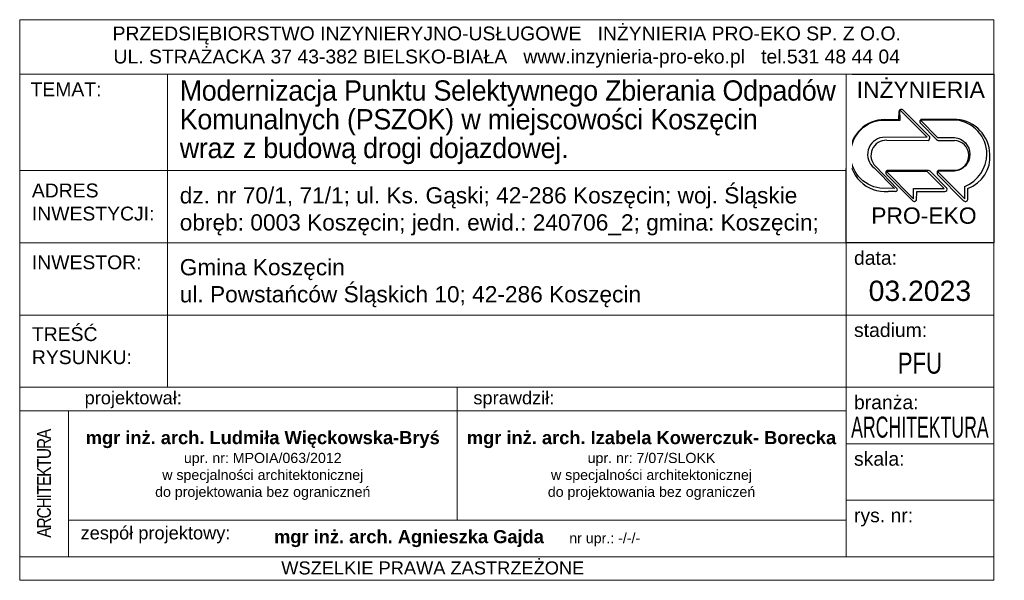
# Model space of a CAD drawing. Header units: millimetres. Extents: x -420 to 7389807, y 100 to 5530098.
# Tile 1 of 19: x -420 to -299, y 100 to 169. Entities that reach past the tile are written whole.
import ezdxf

# ---------------------------------------------------------------- set-up
doc = ezdxf.new("R2010")
doc.units = ezdxf.units.MM
doc.layers.add('_niewidoczna', color=121, linetype='Continuous', lineweight=30, plot=False)
for name, color, linetype, lineweight in [('_opisy', 7, 'Continuous', 0), ('_tabelki', 7, 'Continuous', 15), ('_wymiary', 7, 'Continuous', 9)]:
    doc.layers.add(name, color=color, linetype=linetype, lineweight=lineweight)
doc.styles.add('Arial', font='arial.ttf')
doc.styles.add('ARIAL_CE', font='arial.ttf')

# ---------------------------------------------------------------- blocks, each defined once
blk = doc.blocks.new('PRO EKO LOGO')
at = {"lineweight": 30}
blk.add_line((-8.76, 0), (0, 0), dxfattribs=at)
at = {"ltscale": 5}
for p, q in [((-11.12, -5.32), (-11.1, -4.39)), ((-10.66, -4.22), (-7.5, -7.39)), ((-12.79, -5.35), (-11.12, -5.32)), ((-4.31, -5.34), (-8.48, -5.34)), ((-8.56, -5.81), (-6.69, -7.71)), ((-12.54, -7.79), (-7.69, -7.8)), ((-6.5, -7.81), (-4.6, -7.81)), ((-13.88, -10.85), (-11.32, -13.5)), ((-7.64, -11.34), (-12.51, -11.34)), ((-5.5, -13.43), (-7.3, -11.57)), ((-4.51, -11.33), (-6.49, -11.35)), ((-12.59, -11.8), (-9.57, -14.85)), ((-6.58, -11.81), (-3.55, -14.86)), ((-11.53, -13.82), (-12.39, -13.81)), ((-9.05, -14.82), (-9.03, -13.83)), ((-9.03, -13.83), (-5.72, -13.81)), ((-3.02, -14.75), (-3.03, -13.44))]:
    blk.add_line(p, q, dxfattribs=at)
at = {"lineweight": 30, "ltscale": 5}
blk.add_lwpolyline([(-17.34, 0), (0.03, 0), (0.03, -19.85), (-17.34, -19.85)], close=True, dxfattribs=at)
at = {"ltscale": 5}
for points in [[(-11.02, -4.22), (-7.82, -7.42), (-13.06, -7.45, 0.659033), (-14.04, -11.05), (-11.64, -13.46), (-13.35, -13.43, -0.384682), (-16.8, -9.35, -0.368809), (-13.31, -5.42), (-10.98, -5.42), (-11.02, -4.22)], [(-6.59, -11.46), (-3.39, -14.66), (-3.39, -13.21, 0.30236), (-0.78, -9.41, 0.379247), (-4.39, -5.41), (-8.59, -5.41), (-6.58, -7.45), (-4.58, -7.45, -0.902017), (-4.58, -11.43), (-6.59, -11.46)]]:
    blk.add_lwpolyline(points, format="xyb", dxfattribs=at)
for points in [[(-12.6, -11.45), (-9.39, -14.66)], [(-9.39, -14.66), (-9.4, -13.46), (-5.79, -13.46), (-7.8, -11.45), (-12.6, -11.45)]]:
    blk.add_lwpolyline(points, dxfattribs=at)
for centre, radius, start, end in [((-10.86, -4.41), 0.244, 129.2758, 175.4997), ((-10.84, -4.49), 0.319, 55.912, 122.7939), ((-12.78, -9.49), 4.14, 90.1545, 177.9508), ((-8.4, -5.6), 0.265, 134.7697, 233.6563), ((-8.43, -5.53), 0.201, 103.871, 142.7466), ((-4.65, -9.56), 4.23, 1.9558, 85.415), ((-12.62, -9.58), 1.79, 87.5175, 225.3728), ((-7.8, -7.5), 0.322, 289.5331, 20.1211), ((-6.42, -7.41), 0.409, 227.9258, 259.3079), ((-4.66, -9.57), 1.76, 274.9373, 88.1244), ((-12.71, -9.61), 4.22, 176.2947, 274.3063), ((-4.33, -9.75), 3.92, 289.4472, 4.9416), ((-12.3, -11.58), 0.365, 155.4768, 215.4472), ((-12.46, -11.53), 0.197, 106.9748, 150.9086), ((-7.77, -11.9), 0.574, 34.7161, 76.5373), ((-6.28, -11.6), 0.365, 155.4768, 215.4472), ((-6.44, -11.54), 0.197, 104.0499, 150.9086), ((-11.53, -13.59), 0.229, 271.3546, 23.5018), ((-5.71, -13.56), 0.248, 267.8594, 31.3824), ((-9.32, -14.66), 0.313, 217.4145, 327.411), ((-3.31, -14.68), 0.301, 217.2048, 346.7976)]:
    blk.add_arc(centre, radius, start, end, dxfattribs=at)
at = {"char_height": 1.9229, "width": 21.4855, "attachment_point": 1, "style": 'Arial'}
for s, insert in [('{\\fArial|b0|i0|c238|p34;INŻYNIERIA}', (-16.09, -0.88)), ('{\\fArial|b0|i0|c238|p34;PRO-EKO}', (-14.38, -15.69))]:
    blk.add_mtext(s, dxfattribs=dict(at, insert=insert))

msp = doc.modelspace()

# ---------------------------------------------------------------- linework, layer by layer
at = {"layer": '_niewidoczna'}
msp.add_xline((0, 0), (0, 1), dxfattribs=at)
at = {"layer": '_tabelki', "color": 0, "lineweight": 13}
for p, q in [((-419.992, 141.475), (-299.992, 141.475)), ((-419.992, 132.575), (-299.992, 132.575)), ((-413.992, 102.775), (-413.992, 120.775)), ((-413.992, 107.275), (-318.192, 107.275))]:
    msp.add_line(p, q, dxfattribs=at)

# ---------------------------------------------------------------- block references
at = {"color": 0, "lineweight": 13, "xscale": 1.04788020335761, "yscale": 1.04788020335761, "zscale": 1.04788020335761}
msp.add_blockref('PRO EKO LOGO', (-300.02, 162.275), dxfattribs=at)

# ---------------------------------------------------------------- texts
at = {"color": 0, "insert": (-359.993, 165.599), "char_height": 1.70718, "width": 119.99548, "attachment_point": 5, "style": 'ARIAL_CE'}
msp.add_mtext('PRZEDSIĘBIORSTWO INZYNIERYJNO-USŁUGOWE   INŻYNIERIA PRO-EKO SP. Z O.O.\\PUL. STRAŻACKA 37 43-382 BIELSKO-BIAŁA   {\\C18;www.inzynieria-pro-eko.pl   tel.531 48 44 04 }', dxfattribs=at)
at = {"color": 0, "char_height": 1.7072, "style": 'ARIAL_CE'}
for s, insert, attachment_point in [('TEMAT:', (-414.286, 161.249), 2), ('TREŚĆ\\PRYSUNKU:', (-418.491, 131.075), 1)]:
    msp.add_mtext(s, dxfattribs=dict(at, insert=insert, attachment_point=attachment_point))
at = {"color": 0, "lineweight": 13, "style": 'ARIAL_CE'}
for s, insert, char_height, width, attachment_point in [('\\pxql;\\A1;dz. nr 70/1, 71/1; ul. Ks. Gąski; 42-286 Koszęcin; woj. Śląskie\\Pobręb: 0003 Koszęcin; jedn. ewid.: 240706_2; gmina: Koszęcin; ', (-400.274, 145.352), 1.99992, 81.56206, 4), ('\\pxql;\\A1;Gmina Koszęcin\\Pul. Powstańców Śląskich 10; 42-286 Koszęcin', (-400.273, 136.5), 1.99992, 81.56137, 4), ('03.2023', (-309.092, 135.538), 2.5, 18.2, 5)]:
    msp.add_mtext(s, dxfattribs=dict(at, insert=insert, char_height=char_height, width=width, attachment_point=attachment_point))
at = {"color": 0, "attachment_point": 1, "style": 'ARIAL_CE', "bg_fill": 2}
for s, insert, char_height in [('ADRES\\PINWESTYCJI:', (-418.491, 148.778), 1.70718), ('INWESTOR:', (-418.491, 139.926), 1.7072)]:
    msp.add_mtext(s, dxfattribs=dict(at, insert=insert, char_height=char_height))
at = {"insert": (-369.102, 101.389), "char_height": 1.60867, "width": 101.77875, "attachment_point": 5, "style": 'ARIAL_CE'}
msp.add_mtext('WSZELKIE PRAWA ZASTRZEŻONE', dxfattribs=at)
at = {"layer": '_niewidoczna', "insert": (-364.101, 123.175), "char_height": 1.6068, "attachment_point": 1, "style": 'ARIAL_CE'}
msp.add_mtext('sprawdził:', dxfattribs=at)
at = {"layer": '_opisy', "color": 0, "attachment_point": 1, "style": 'ARIAL_CE'}
for s, insert, char_height in [('data:', (-317.209, 140.473), 1.7072), ('stadium:', (-317.209, 131.573), 1.7072), ('projektował:', (-411.993, 123.175), 1.6068), ('branża:', (-317.209, 122.673), 1.7072), ('skala:', (-317.209, 115.706), 1.7072), ('rys. nr:', (-317.209, 108.74), 1.7072), ('zespół projektowy:', (-412.492, 106.525), 1.6068)]:
    msp.add_mtext(s, dxfattribs=dict(at, insert=insert, char_height=char_height))
at = {"layer": '_opisy', "color": 0, "lineweight": 13, "insert": (-309.092, 126.625), "char_height": 2.6, "width": 18.2, "attachment_point": 5, "style": 'ARIAL_CE', "bg_fill": 2}
msp.add_mtext('{\\W0.75;PFU}', dxfattribs=at)
at = {"layer": '_opisy', "color": 0, "insert": (-416.992, 111.775), "char_height": 1.7, "width": 18, "attachment_point": 5, "rotation": 89.9994, "style": 'ARIAL_CE', "bg_fill": 2}
msp.add_mtext('{\\W0.8;\\T0.9;ARCHITEKTURA}', dxfattribs=at)
at = {"layer": '_opisy', "color": 0, "lineweight": 13, "insert": (-309.091, 118.741), "char_height": 2.6, "width": 18.20152, "attachment_point": 5, "style": 'ARIAL_CE'}
msp.add_mtext('{\\W0.6;ARCHITEKTURA}', dxfattribs=at)
at = {"layer": '_opisy', "color": 0, "insert": (-366.101, 105.01), "char_height": 1.609938, "width": 95.78329, "attachment_point": 5, "style": 'ARIAL_CE'}
msp.add_mtext('\\fArial|b1|i0|c238|p35;mgr inż. arch. Agnieszka Gajda     \\fArial|b0|i0|c238|p35;\\H0.777x;nr upr.: -/-/-', dxfattribs=at)

# ---------------------------------------------------------------- next in the draw order: linework, layer by layer
at = {"layer": '_tabelki', "color": 0, "lineweight": 13}
for p, q in [((-419.992, 123.675), (-318.192, 123.675)), ((-419.992, 120.775), (-318.192, 120.775)), ((-419.992, 102.775), (-299.992, 102.775))]:
    msp.add_line(p, q, dxfattribs=at)
at = {"layer": '_wymiary'}
msp.add_lwpolyline([(-318.192, 123.675), (-299.992, 123.675)], dxfattribs=at)

# ---------------------------------------------------------------- next in the draw order: texts
at = {"color": 0, "linetype": 'Continuous', "insert": (-400.274, 156.325), "char_height": 2.5, "width": 81.56113, "attachment_point": 4, "style": 'ARIAL_CE', "bg_fill": 2}
msp.add_mtext('\\pxsm0.85,ql;{\\W0.95;\\T0.98;Modernizacja Punktu Selektywnego Zbierania Odpadów Komunalnych (PSZOK) w miejscowości Koszęcin\\Pwraz z budową drogi dojazdowej.}', dxfattribs=at)
at = {"layer": '_niewidoczna', "insert": (-342.155, 114.025), "char_height": 1.60994, "width": 47.89165, "attachment_point": 5, "style": 'ARIAL_CE', "bg_fill": 2}
msp.add_mtext('\\fArial|b1|i0|c238|p35;mgr inż. arch. Izabela Kowerczuk- Borecka\\P\\fArial|b0|i0|c238|p35;\\H0.777x;upr. nr: 7/07/SLOKK\\Pw specjalności architektonicznej\\Pdo projektowania bez ograniczeń', dxfattribs=at)

# ---------------------------------------------------------------- next in the draw order: linework, layer by layer
at = {"layer": '_niewidoczna', "lineweight": 13}
msp.add_line((-366.092, 123.675), (-366.092, 107.275), dxfattribs=at)
at = {"layer": '_tabelki', "color": 0, "lineweight": 13}
for p, q in [((-419.992, 162.275), (-299.992, 162.275)), ((-401.792, 123.675), (-401.792, 162.275)), ((-318.192, 162.275), (-318.192, 102.775)), ((-419.992, 150.375), (-318.192, 150.375)), ((-318.192, 109.741), (-299.992, 109.741))]:
    msp.add_line(p, q, dxfattribs=at)
at = {"layer": '_wymiary'}
for p, q in [((-318.192, 116.708), (-299.992, 116.708)), ((-318.192, 109.741), (-299.992, 109.741))]:
    msp.add_line(p, q, dxfattribs=at)
msp.add_lwpolyline([(-419.992, 99.875), (-299.992, 99.875), (-299.992, 168.975), (-419.992, 168.975)], close=True, dxfattribs=at)

# ---------------------------------------------------------------- next in the draw order: texts
at = {"layer": '_opisy', "color": 0, "insert": (-390.047, 114.025), "char_height": 1.60994, "width": 47.89165, "attachment_point": 5, "style": 'ARIAL_CE'}
msp.add_mtext('\\fArial|b1|i0|c238|p35;mgr inż. arch. Ludmiła Więckowska-Bryś \\P\\fArial|b0|i0|c238|p35;\\H0.777x;upr. nr: MPOIA/063/2012\\Pw specjalności architektonicznej\\Pdo projektowania bez ograniczneń', dxfattribs=at)

doc.saveas('drawing.dxf')
